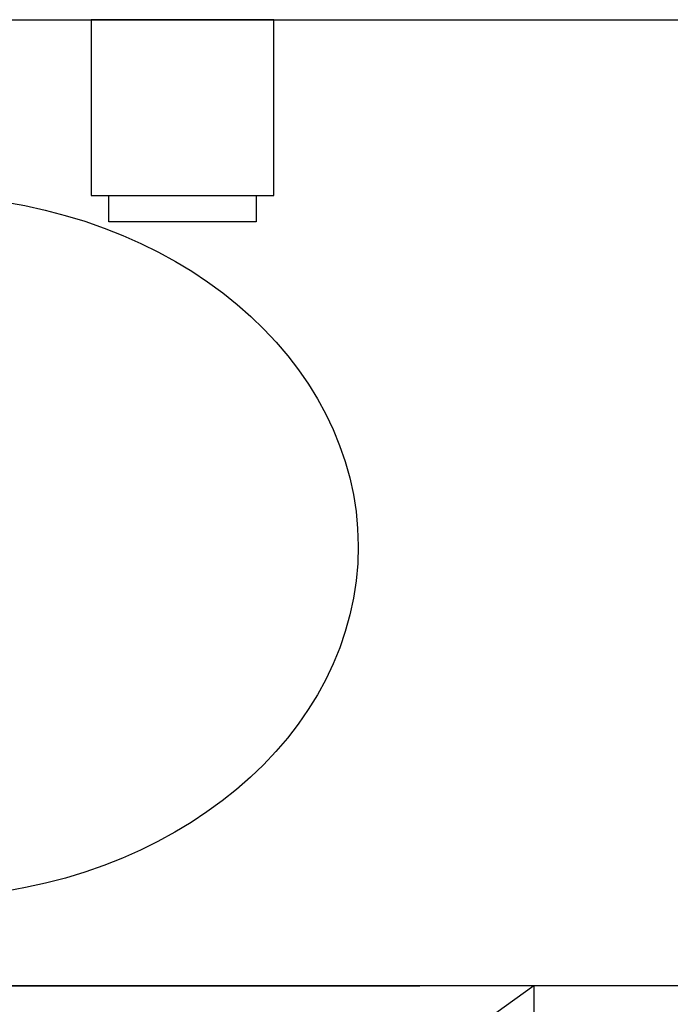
# Model space of a CAD drawing. Header units: millimetres. Extents: x 6161 to 8965, y -9035 to -5431.
# Tile 196 of 256: x 6900 to 6937, y -6625 to -6569. Entities that reach past the tile are written whole.
import ezdxf

# ---------------------------------------------------------------- set-up
doc = ezdxf.new("R2010")
doc.units = ezdxf.units.MM
doc.linetypes.add('DASHED', pattern=[19.05, 12.7, -6.35])
doc.layers.add('Wyposazenie Wew - Urzadzenia Sanitarne', color=6, linetype='Continuous')
doc.layers.add('Ściany', color=7, linetype='Continuous')

# ---------------------------------------------------------------- blocks, each defined once
blk = doc.blocks.new('Modul_MOP')
at = {"color": 9, "linetype": 'DASHED', "ltscale": 5, "true_color": 0xb8b8b8}
blk.add_lwpolyline([(-35, -55), (-35, -105), (35, -105), (35, -55), (-35, -55), (35, -105), (-35, -105), (35, -55)], dxfattribs=at)
blk.add_ellipse((0, -30), major_axis=(-25, 0), ratio=0.8, start_param=4.807479, end_param=10.900484)
blk = doc.blocks.new('MERIDA TOP-TOP')
blk.add_lwpolyline([(-5.2, 0), (-5.2, -10), (5.2, -10), (5.2, 0), (-5.2, 0)])
blk.add_lwpolyline([(-4.2, -10), (4.2, -10), (4.2, -11.5), (-4.2, -11.5)], close=True)

msp = doc.modelspace()

# ---------------------------------------------------------------- linework, layer by layer
at = {"layer": 'Wyposazenie Wew - Urzadzenia Sanitarne'}
msp.add_lwpolyline([(7013.833, -6623.817), (6518.833, -6623.817), (6518.833, -6568.817), (7013.833, -6568.817)], close=True, dxfattribs=at)
at = {"layer": 'Ściany'}
msp.add_lwpolyline([(6518.833, -6678.817), (6518.833, -6568.817), (7013.833, -6568.817), (7013.833, -6788.817)], dxfattribs=at)

# ---------------------------------------------------------------- block references
at = {"layer": 'Wyposazenie Wew - Urzadzenia Sanitarne', "xscale": -1}
msp.add_blockref('Modul_MOP', (6893.833, -6568.817), dxfattribs=at)
at = {"layer": 'Wyposazenie Wew - Urzadzenia Sanitarne'}
msp.add_blockref('MERIDA TOP-TOP', (6908.833, -6568.817), dxfattribs=at)

doc.saveas('drawing.dxf')
